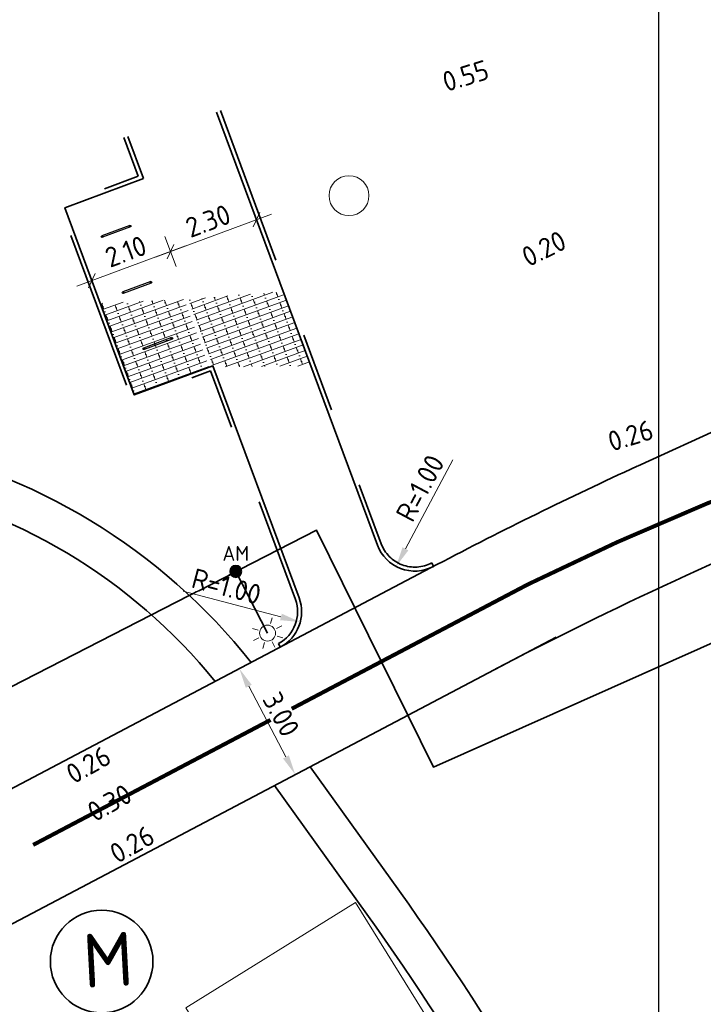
# Model space of a CAD drawing. Header units: metres. Extents: x 109063 to 109671, y 521086 to 521391.
# Tile 45 of 85: x 109248 to 109266, y 521256 to 521281. Entities that reach past the tile are written whole.
import ezdxf
from ezdxf.enums import TextEntityAlignment as Align
from ezdxf.lldxf.tags import DXFTag

# ---------------------------------------------------------------- set-up
doc = ezdxf.new("R2010")
doc.units = ezdxf.units.M
doc.header["$PDMODE"] = 2
doc.linetypes.add('VH-OPSLUITBAND-SO', pattern=[10, 4, -2, 2, -2])
doc.linetypes.add('VW-30270_STREEP', pattern=[3, 0.3, -2.7])
for name, color, linetype, lineweight in [('B-WE-RI-PUT_INSPECTIE-G', 253, 'Continuous', 18), ('N-WE-IE-MEUBILAIR_WEGMEUBILAIR_FIETSENREK-S', 7, 'Continuous', 25), ('N-WE-KL-ET_LS_OV_LICHTMAST-S', 190, 'Continuous', 25), ('N-WE-OV-HULPSTUK_MOF-S-200', 190, 'Continuous', 25), ('N-WE-OV-KABEL_GROEP3-G', 130, 'OV-KABEL-SO', 35), ('N-WE-VH-KANTOPSLUITING_OPSLUITBAND_100X200-G', 150, 'VH-OPSLUITBAND-SO', 35), ('N-WE-VH-KANTVERHARDING_VOETPAD_WANDELPAD-G', 2, 'Continuous', 35), ('N-WE-VH-KANTVERHARDING_WEG-G', 4, 'Continuous', 35), ('N-WE-VW-MARKERING_LANGS_STREEP_30270-G', 7, 'VW-30270_STREEP', 13), ('X-XX-AL-M', 7, 'Continuous', 18), ('X-XX-AL-T25', 7, 'Continuous', 25)]:
    doc.layers.add(name, color=color, linetype=linetype, lineweight=lineweight)
for name, color, linetype, lineweight, true_color in [('N-WE-GR-BOOMVAK-G', 7, 'Continuous', 18, 0xcc6600), ('N-WE-OV-KABEL_AANSLUITKABEL-G', 3, 'OV-KABEL-SO', 35, 0x00ff00), ('N-WE-VH-VERHARDING_STRAATBAKSTEEN_VOETPAD-A', 7, 'Continuous', 18, 0xe60000)]:
    doc.layers.add(name, color=color, linetype=linetype, lineweight=lineweight, true_color=true_color)
doc.layers.add('X-XX-AL-HULPLIJN-G', color=2, linetype='Continuous', lineweight=30, plot=False)
doc.layers.get('0').freeze()
doc.styles.add('NLCS-ISO', font='NLCS-ISO.ttf')
doc.styles.add('NLCS-ISO-M200-T25', font='NLCS-ISO.ttf', dxfattribs={"height": 0.5})
doc.styles.add('NLCS-ISO-M500-T25', font='NLCS-ISO.ttf', dxfattribs={"height": 1.25})
doc.styles.get("Standard").update_dxf_attribs({"font": 'isocpeur.ttf'})
tags = doc.linetypes.add('OV-KABEL-SO', pattern='A,4,-1,[103,NLCS.SHX,S=0.75,R=0,X=0,Y=0],-1,4,-1.5,["0V",Standard,S=1,R=0,X=0,Y=-0.5],-3', length=14.5).pattern_tags.tags
tags[18] = DXFTag(74, 10)
doc.dimstyles.new('NLCS-M200-T25-PIJL_L2_H2', dxfattribs={"dimscale": 0.2, "dimtxt": 2.5, "dimasz": 2.5, "dimexe": 2, "dimexo": 2, "dimgap": 0.7, "dimtad": 1, "dimzin": 0, "dimdsep": 46, "dimtxsty": 'NLCS-ISO-M200-T25', "dimcen": 0, "dimdle": 2, "dimclrd": 256, "dimclre": 256, "dimclrt": 256, "dimazin": 0, "dimtfac": 1, "dimtdec": 3, "dimtofl": 0, "dimtmove": 0, "dimatfit": 3, "dimfxl": 2, "dimfxlon": 1, "dimtfillclr": 256, "dimtolj": 1, "dimtzin": 0, "dimlwd": -1, "dimlwe": -1, "dimarcsym": 0})
doc.dimstyles.new('NLCS-M200-T25-SCHRAP_L2_H2', dxfattribs={"dimscale": 0.2, "dimtxt": 2.5, "dimasz": 1.4, "dimexe": 2, "dimexo": 2, "dimgap": 0.7, "dimtad": 1, "dimzin": 0, "dimdsep": 46, "dimtxsty": 'NLCS-ISO-M200-T25', "dimblk": 'OBLIQUE', "dimcen": 0, "dimdle": 2, "dimclrd": 256, "dimclre": 256, "dimclrt": 256, "dimazin": 0, "dimtfac": 1, "dimtdec": 3, "dimtofl": 0, "dimtmove": 0, "dimatfit": 3, "dimldrblk": 'OBLIQUE', "dimfxl": 2, "dimfxlon": 1, "dimtfillclr": 256, "dimtolj": 1, "dimtzin": 0, "dimlwd": -1, "dimlwe": -1, "dimarcsym": 0})

# ---------------------------------------------------------------- blocks, each defined once
blk = doc.blocks.new('*D204')
at = {"layer": 'Defpoints', "color": 0, "transparency": 16777216}
blk.add_point((109257.807, 521267.007), dxfattribs=at)
at = {"layer": 'X-XX-AL-M', "transparency": 16777216}
blk.add_line((109259.231, 521269.682), (109258.042, 521267.449), dxfattribs=at)
blk.add_solid([(109257.969, 521267.488), (109258.116, 521267.41), (109257.807, 521267.007)], dxfattribs=at)
at = {"layer": 'X-XX-AL-M', "transparency": 16777216, "insert": (109258.409, 521268.969), "char_height": 0.5, "attachment_point": 5, "rotation": 61.9871, "style": 'NLCS-ISO-M200-T25', "bg_fill": 3, "box_fill_scale": 1.1, "bg_fill_color": 256, "bg_fill_true_color": 13158600, "bg_fill_transparency": 0}
blk.add_mtext('\\A1;R=1.00', dxfattribs=at)
at = {"layer": 'Defpoints', "color": 0, "transparency": 16777216}
blk.add_point((109258.277, 521267.89), dxfattribs=at)
blk = doc.blocks.new('*D205')
at = {"layer": 'Defpoints', "color": 0, "transparency": 16777216}
blk.add_point((109255.407, 521265.613), dxfattribs=at)
at = {"layer": 'X-XX-AL-M', "transparency": 16777216}
blk.add_line((109252.478, 521266.388), (109254.924, 521265.741), dxfattribs=at)
blk.add_solid([(109254.945, 521265.822), (109254.903, 521265.66), (109255.407, 521265.613)], dxfattribs=at)
at = {"layer": 'X-XX-AL-M', "transparency": 16777216, "insert": (109253.559, 521266.505), "char_height": 0.5, "attachment_point": 5, "rotation": 345.1854, "style": 'NLCS-ISO-M200-T25', "bg_fill": 3, "box_fill_scale": 1.1, "bg_fill_color": 256, "bg_fill_true_color": 13158600, "bg_fill_transparency": 0}
blk.add_mtext('\\A1;R=1.00', dxfattribs=at)
at = {"layer": 'Defpoints', "color": 0, "transparency": 16777216}
blk.add_point((109254.441, 521265.869), dxfattribs=at)
blk = doc.blocks.new('*D236')
at = {"layer": 'Defpoints', "color": 0, "transparency": 16777216}
for p in [(109254.25, 521264.638), (109255.648, 521261.984), (109255.282, 521261.791)]:
    blk.add_point(p, dxfattribs=at)
at = {"layer": 'X-XX-AL-M', "transparency": 16777216}
for p, q in [((109253.896, 521264.452), (109253.529, 521264.258)), ((109254.116, 521264.003), (109255.049, 521262.233)), ((109255.294, 521261.797), (109254.928, 521261.604))]:
    blk.add_line(p, q, dxfattribs=at)
for points in [[(109254.19, 521264.041), (109254.043, 521263.964), (109253.883, 521264.445)], [(109255.122, 521262.272), (109254.975, 521262.194), (109255.282, 521261.791)]]:
    blk.add_solid(points, dxfattribs=at)
at = {"layer": 'X-XX-AL-M', "transparency": 16777216, "insert": (109254.928, 521263.3), "char_height": 0.5, "attachment_point": 5, "rotation": 297.7841, "style": 'NLCS-ISO-M200-T25', "bg_fill": 3, "box_fill_scale": 1.1, "bg_fill_color": 256, "bg_fill_true_color": 13158600, "bg_fill_transparency": 0}
blk.add_mtext('\\A1;3.00', dxfattribs=at)
blk = doc.blocks.new('SIE-WEG_FIETSNIET')
for p, q in [((-0.375, 0.02), (-0.375, -0.02)), ((0.375, 0.02), (-0.375, 0.02)), ((0.375, 0.02), (0.375, -0.02)), ((0.375, -0.02), (-0.375, -0.02))]:
    blk.add_line(p, q)
for centre in [(-0.375, 0), (0.375, 0)]:
    blk.add_circle(centre, 0.02)
blk = doc.blocks.new('SKL-ET_OV_LICHTMAST-SO')
at = {"color": 0, "linetype": 'ByBlock', "lineweight": 18}
for points in [[(-1.41, 1.41), (-0.88, 0.88)], [(0, 2), (0, 1.25)], [(0.88, 0.88), (1.41, 1.41)], [(-1.25, 0), (-2, 0)], [(2, 0), (1.25, 0)], [(-1.41, -1.41), (-0.88, -0.88)], [(0.88, -0.88), (1.41, -1.41)], [(0, -1.25), (0, -2)]]:
    blk.add_lwpolyline(points, dxfattribs=at)
blk.add_circle((0, 0), 1, dxfattribs=at)
blk = doc.blocks.new('_Oblique')
at = {"color": 0, "linetype": 'ByBlock', "lineweight": -2}
blk.add_line((-0.5, -0.5), (0.5, 0.5), dxfattribs=at)
blk = doc.blocks.new('*D294')
at = {"layer": 'Defpoints', "color": 0, "transparency": 16777216}
for p in [(109250.188, 521274.169), (109253.219, 521272.037), (109251.25, 521271.306)]:
    blk.add_point(p, dxfattribs=at)
at = {"layer": 'X-XX-AL-M', "transparency": 16777216}
for p, q in [((109252.296, 521274.524), (109252.018, 521275.274)), ((109252.532, 521275.038), (109249.813, 521274.03)), ((109250.327, 521273.794), (109250.049, 521274.544))]:
    blk.add_line(p, q, dxfattribs=at)
at = {"layer": 'X-XX-AL-M', "transparency": 16777216, "xscale": 0.28, "yscale": 0.28, "zscale": 0.28}
for p, rotation in [((109252.157, 521274.899), 20.35592675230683), ((109250.188, 521274.169), 200.3559267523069)]:
    blk.add_blockref('_Oblique', p, dxfattribs=dict(at, rotation=rotation))
at = {"layer": 'X-XX-AL-M', "transparency": 16777216, "insert": (109251.037, 521274.9), "char_height": 0.5, "attachment_point": 5, "rotation": 20.3559, "style": 'NLCS-ISO-M200-T25'}
blk.add_mtext('\\A1;2.10', dxfattribs=at)
blk = doc.blocks.new('*D295')
at = {"layer": 'Defpoints', "color": 0, "transparency": 16777216}
for p in [(109254.313, 521275.699), (109254.452, 521275.324), (109252.296, 521274.524)]:
    blk.add_point(p, dxfattribs=at)
at = {"layer": 'X-XX-AL-M', "transparency": 16777216}
for p, q in [((109254.313, 521275.699), (109254.174, 521276.074)), ((109251.782, 521274.76), (109254.688, 521275.838)), ((109252.157, 521274.899), (109252.018, 521275.274))]:
    blk.add_line(p, q, dxfattribs=at)
at = {"layer": 'X-XX-AL-M', "transparency": 16777216, "xscale": 0.28, "yscale": 0.28, "zscale": 0.28}
for p, rotation in [((109254.313, 521275.699), 20.35592675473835), ((109252.157, 521274.899), 200.3559267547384)]:
    blk.add_blockref('_Oblique', p, dxfattribs=dict(at, rotation=rotation))
at = {"layer": 'X-XX-AL-M', "transparency": 16777216, "insert": (109253.099, 521275.665), "char_height": 0.5, "attachment_point": 5, "rotation": 20.3559, "style": 'NLCS-ISO-M200-T25'}
blk.add_mtext('\\A1;2.30', dxfattribs=at)
blk = doc.blocks.new('SOV-HULP_MOF_AFTAKMOF-SO')
h = blk.add_hatch(color=256)
h.dxf.hatch_style = 1
edge = h.paths.add_edge_path()
edge.add_arc((0, 0), 1, 180, 360)
edge.add_arc((0, 0), 1, 0, 180)
at = {"flags": 128}
blk.add_lwpolyline([(-1, 0, 1), (1, 0, 1)], format="xyb", close=True, dxfattribs=at)
at = {"style": 'NLCS-ISO'}
blk.add_attdef('AM', text='', height=2.5, dxfattribs=at).set_placement((0, 3), align=Align.MIDDLE)
at = {"style": 'NLCS-ISO', "flags": 1}
for tag, p in [('OMSCHRIJVING_LEGENDA', (0, -8.43)), ('LOCATIE', (0, -12.22)), ('MASTNUMMER', (0, -16)), ('VAN', (0, -19.78)), ('NAAR', (0, -23.57)), ('AFTAKKING', (0, -27.35)), ('VOEDINGSPUNT', (0, -31.14)), ('GROEPSNUMMER', (0, -34.92)), ('POSITIE_X', (0, -38.71)), ('POSITIE_Y', (0, -42.49)), ('OVERIGE_OPMERKING(EN)_2', (0, -50.06))]:
    blk.add_attdef(tag, p, '', height=1.8, dxfattribs=at)
at = {"style": 'NLCS-ISO'}
blk.add_attdef('OVERIGE_OPMERKING(EN)_1', (0, -46.28), '', height=1.8, dxfattribs=at)

msp = doc.modelspace()

# ---------------------------------------------------------------- hatches: boundary and pattern name
at = {"layer": 'N-WE-VH-VERHARDING_STRAATBAKSTEEN_VOETPAD-A', "ltscale": 5}
h = msp.add_hatch(dxfattribs=at)
h.set_pattern_fill('AVH-SBS_DIKFORMAAT_HALFST-SO', color=256, scale=3, angle=20, pattern_type=2)
h.set_pattern_definition([(20, (0, 0), (-0.0513030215, 0.140953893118), []), (110, (0.5638, 0.2052), (-0.5638155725, -0.205212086), [0.15, -0.15]), (110, (0.2306, 0.24356), (-0.5638155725, -0.205212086), [0.15, -0.15]), (20, (0.25626, 0.17308), (-0.102606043, 0.28190778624), [0, -0.3, 0, 0, 0]), (20, (0.20495, 0.31404), (-0.102606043, 0.28190778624), [0, -0.3, 0, 0, 0])])
h.paths.add_polyline_path([(109253.125, 521272.002), (109252.495, 521273.701), (109250.399, 521273.601), (109251.25, 521271.306)])
h.paths.add_polyline_path([(109252.6, 521273.706), (109253.231, 521272.003), (109255.673, 521272.034), (109254.981, 521273.898)])

# ---------------------------------------------------------------- linework, layer by layer
at = {"layer": 'B-WE-RI-PUT_INSPECTIE-G'}
msp.add_circle((109256.628, 521276.3), 0.5, dxfattribs=at)
at = {"layer": 'N-WE-GR-BOOMVAK-G'}
msp.add_lwpolyline([(109252.542, 521255.942), (109256.789, 521258.581), (109259.428, 521254.335), (109255.182, 521251.695)], close=True, dxfattribs=at)
at = {"layer": 'N-WE-VH-KANTOPSLUITING_OPSLUITBAND_100X200-G', "flags": 128}
msp.add_lwpolyline([(109253.407, 521278.43), (109257.433, 521267.577, 0.453961), (109258.7, 521267.096), (109258.743, 521267.005)], format="xyb", dxfattribs=at)
at = {"layer": 'N-WE-VH-KANTVERHARDING_WEG-G'}
for p, q in [((109266.382, 521270.677), (109263.85, 521269.519)), ((109258.832, 521267.052), (109246.116, 521260.352))]:
    msp.add_line(p, q, dxfattribs=at)
at = {"layer": 'N-WE-VH-KANTVERHARDING_WEG-G', "flags": 128}
for points in [[(109253.313, 521278.395), (109257.34, 521267.542, 0.452693), (109258.743, 521267.005, 0.294505)], [(109254.907, 521264.984, 0.376713), (109255.378, 521266.217), (109253.219, 521272.037)], [(109318.578, 521216.896, -0.02332), (109317.11, 521227.125, 0.190842), (109300.331, 521259.907), (109295.408, 521264.23, 0.18344), (109278.785, 521270.444, 0.002536), (109278.352, 521270.439, 0.091464), (109269.458, 521268.658, 0.026213), (109260.23, 521264.398)]]:
    msp.add_lwpolyline(points, format="xyb", dxfattribs=at)
for points in [[(109251.479, 521276.725), (109251.086, 521277.784)], [(109253.219, 521272.037), (109251.25, 521271.306), (109249.511, 521275.994), (109251.479, 521276.725)]]:
    msp.add_lwpolyline(points, dxfattribs=at)
at = {"layer": 'N-WE-VH-KANTVERHARDING_WEG-G'}
msp.add_circle((109250.433, 521257.105), 1.285, dxfattribs=at)
msp.add_arc((109305.446, 521178.581), 100, 114.58007, 117.78407, dxfattribs=at)
at = {"layer": 'N-WE-VW-MARKERING_LANGS_STREEP_30270-G', "ltscale": 5, "const_width": 0.1, "flags": 128}
msp.add_lwpolyline([(109267.899, 521269.48, 0.026773), (109261.118, 521266.561), (109248.716, 521260.027)], format="xyb", dxfattribs=at)
at = {"layer": 'X-XX-AL-HULPLIJN-G', "flags": 128}
msp.add_lwpolyline([(109264.389, 521327.985), (109062.579, 521327.985), (109062.579, 521166.17), (109264.389, 521166.17)], close=True, dxfattribs=at)

# ---------------------------------------------------------------- block references
at = {"layer": 'N-WE-IE-MEUBILAIR_WEGMEUBILAIR_FIETSENREK-S', "rotation": 20.35592675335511}
for p in [(109250.796, 521275.404), (109251.318, 521273.998), (109251.84, 521272.592)]:
    msp.add_blockref('SIE-WEG_FIETSNIET', p, dxfattribs=at)

# ---------------------------------------------------------------- texts
at = {"layer": 'N-WE-VH-KANTVERHARDING_WEG-G', "insert": (109249.928, 521257.79), "char_height": 1.348, "attachment_point": 1, "rotation": 3.1068, "style": 'NLCS-ISO-M500-T25'}
msp.add_mtext_dynamic_manual_height_columns('M', width=2.66183, gutter_width=2.808, heights=[0], dxfattribs=at)
at = {"layer": 'X-XX-AL-T25', "char_height": 0.5, "attachment_point": 1, "style": 'NLCS-ISO-M200-T25'}
for s, insert, rotation in [('0.55', (109258.919, 521279.372), 17.1531), ('0.20', (109260.897, 521274.946), 26.4544), ('0.26', (109263.062, 521270.358), 17.1531), ('0.26', (109249.483, 521261.974), 29.5148), ('0.30', (109250.015, 521261.022), 29.5148), ('0.26', (109250.575, 521259.98), 29.5148)]:
    msp.add_mtext_dynamic_manual_height_columns(s, width=1.41981, gutter_width=2.5, heights=[0], dxfattribs=dict(at, insert=insert, rotation=rotation))

# ---------------------------------------------------------------- dimensions: what is measured, and where the dimension line sits
at = {"layer": 'X-XX-AL-M'}
for p1, p2, distance, picture, middle in [((109252.296, 521274.524), (109254.452, 521275.324), 0.4, '*D295', (109253.099, 521275.665)), ((109253.219, 521272.037), (109251.25, 521271.306), -3.053, '*D294', (109251.037, 521274.9))]:
    dim = msp.add_aligned_dim(p1=p1, p2=p2, distance=distance, dimstyle='NLCS-M200-T25-SCHRAP_L2_H2', dxfattribs=at)
    dim.commit()
    dim.dimension.update_dxf_attribs({"geometry": picture, "text_midpoint": middle})

# ---------------------------------------------------------------- next in the draw order: dimensions: what is measured, and where the dimension line sits
for center, mpoint, picture, middle in [((109258.277, 521267.89), (109257.807, 521267.007), '*D204', (109258.754, 521268.786)), ((109254.441, 521265.869), (109255.407, 521265.613), '*D205', (109253.459, 521266.128))]:
    dim = msp.add_radius_dim(center=center, mpoint=mpoint, dimstyle='NLCS-M200-T25-PIJL_L2_H2', override={"dimpost": 'R=<>', "dimtfill": 1}, dxfattribs=at)
    dim.commit()
    dim.dimension.update_dxf_attribs({"geometry": picture, "text_midpoint": middle, "dimtype": 164})
dim = msp.add_aligned_dim(p1=(109254.25, 521264.638), p2=(109255.648, 521261.984), distance=-0.414, dimstyle='NLCS-M200-T25-PIJL_L2_H2', override={"dimtfill": 1}, dxfattribs=at)
dim.commit()
dim.dimension.update_dxf_attribs({"geometry": '*D236', "text_midpoint": (109254.928, 521263.3)})

# ---------------------------------------------------------------- next in the draw order: linework, layer by layer
at = {"layer": 'N-WE-OV-KABEL_AANSLUITKABEL-G', "flags": 128}
msp.add_lwpolyline([(109253.793, 521266.883), (109254.588, 521265.335)], dxfattribs=at)
at = {"layer": 'N-WE-OV-KABEL_GROEP3-G', "flags": 128}
msp.add_lwpolyline([(109330.453, 521257.784), (109330.192, 521258.943), (109327.168, 521258.264), (109308.933, 521260.633), (109302.778, 521255.014), (109294.204, 521262.859), (109290.144, 521265.716), (109285.664, 521267.614), (109281.463, 521268.48), (109277.025, 521268.558), (109268.429, 521266.295), (109258.741, 521261.977), (109255.811, 521267.919), (109233.159, 521256.284), (109139.458, 521207.268)], dxfattribs=at)
at = {"layer": 'N-WE-VH-KANTOPSLUITING_OPSLUITBAND_100X200-G', "flags": 128}
msp.add_lwpolyline([(109254.907, 521264.984), (109254.862, 521265.074, 0.376097), (109255.284, 521266.182), (109253.16, 521271.908), (109251.191, 521271.178), (109249.382, 521276.053), (109251.351, 521276.784), (109250.99, 521277.757)], format="xyb", dxfattribs=at)
at = {"layer": 'N-WE-VH-KANTVERHARDING_VOETPAD_WANDELPAD-G', "flags": 128}
for points in [[(109267.943, 521307.309), (109262.917, 521310.287, 0.132994), (109242.769, 521315.875, 0.559625), (109228.362, 521292.716), (109236.901, 521275.649, 0.251029), (109244.967, 521269.099, -0.176402), (109253.277, 521264.126, -0.176402)], [(109267.433, 521306.449), (109262.407, 521309.427, 0.132994), (109242.762, 521314.875, 0.559625), (109229.256, 521293.164), (109237.811, 521276.066, 0.251899), (109245.156, 521270.081, -0.179801), (109254.178, 521264.6)], [(109255.656, 521261.988), (109257.89, 521258.87, -0.094764), (109268.612, 521235.659, 0.24939), (109281.174, 521221.695), (109298.358, 521215.434, -0.221515), (109306.258, 521207.897)], [(109254.763, 521261.518), (109257.077, 521258.288, -0.094764), (109267.642, 521235.418, 0.24939), (109280.832, 521220.755), (109298.027, 521214.49, -0.221768), (109305.327, 521207.533, -0.221768)]]:
    msp.add_lwpolyline(points, format="xyb", dxfattribs=at)
at = {"layer": 'N-WE-VH-KANTVERHARDING_WEG-G', "flags": 128}
msp.add_lwpolyline([(109261.817, 521265.234), (109247.6, 521257.743)], dxfattribs=at)

# ---------------------------------------------------------------- next in the draw order: block references
at = {"layer": 'N-WE-KL-ET_LS_OV_LICHTMAST-S', "xscale": 0.2, "yscale": 0.2, "zscale": 0.2, "rotation": 27.7805159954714}
msp.add_blockref('SKL-ET_OV_LICHTMAST-SO', (109254.588, 521265.335), dxfattribs=at)
at = {"layer": 'N-WE-OV-HULPSTUK_MOF-S-200', "xscale": 0.15, "yscale": 0.15, "zscale": 0.2}
msp.add_blockref('SOV-HULP_MOF_AFTAKMOF-SO', (109253.793, 521266.883), dxfattribs=at).add_auto_attribs({'AM': 'AM'})

doc.saveas('drawing.dxf')
